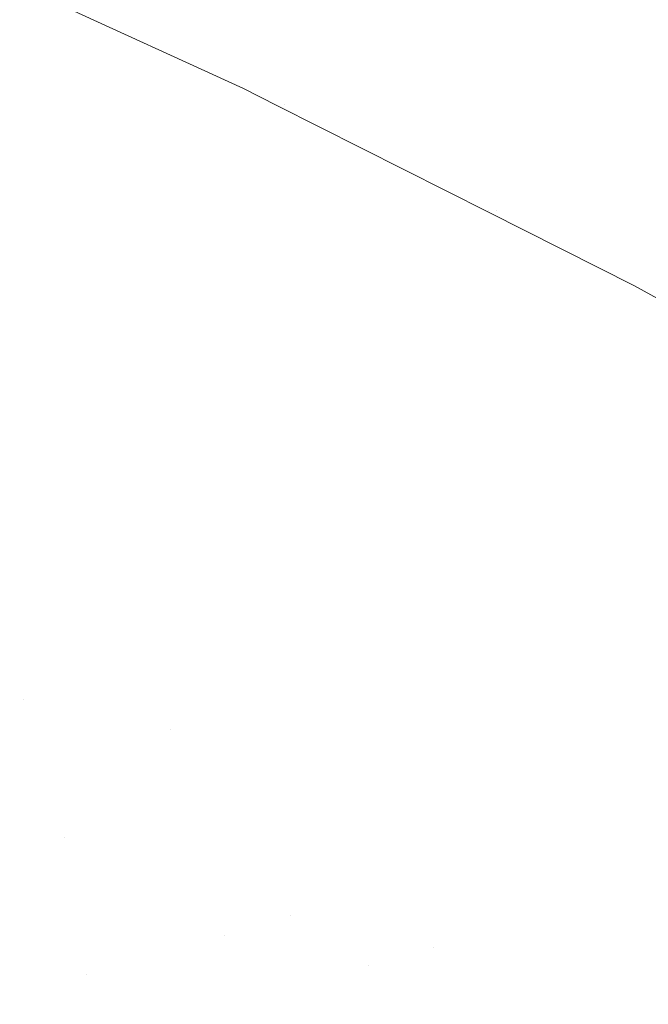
# Model space of a CAD drawing. Header units: centimetres. Extents: x -62 to 63, y 4 to 6.
# Tile 235 of 256: x -20.0695 to -20.0579, y 5.9494 to 5.9677. Entities that reach past the tile are written whole.
import ezdxf

# ---------------------------------------------------------------- set-up
doc = ezdxf.new("R2010")
doc.units = ezdxf.units.CM
doc.header["$LTSCALE"] = 2.54
doc.layers.add('Lucido design-1', color=7, linetype='Continuous')

# ---------------------------------------------------------------- blocks, each defined once
blk = doc.blocks.new('Gruppo-4-1')
at = {"color": 7, "linetype": 'Continuous', "lineweight": 9}
for points, invisible_edges in [([(-20.06495, 5.96607, -2276.926855), (-20.0651, 5.966014, -2276.928414), (-20.069194, 5.967948, -2276.928414), (-20.069047, 5.968006, -2276.926855)], 15), ([(-20.069047, 5.968006, -2276.926855), (-20.068941, 5.968048, -2276.925294), (-20.064842, 5.966111, -2276.925294), (-20.06495, 5.96607, -2276.926855)], 15), ([(-20.064777, 5.966135, -2276.923732), (-20.064842, 5.966111, -2276.925294), (-20.068941, 5.968048, -2276.925294), (-20.068878, 5.968073, -2276.923732)], 15), ([(-20.068878, 5.968073, -2276.923732), (-20.068875, 5.968041, -2276.92217), (-20.065383, 5.966446, -2276.92217)], 9), ([(-20.065383, 5.966446, -2276.92217), (-20.064777, 5.966135, -2276.923732), (-20.068878, 5.968073, -2276.923732)], 11), ([(-20.065383, 5.966446, -2276.72217), (-20.068875, 5.968041, -2276.72217), (-20.068712, 5.968081, -2276.718216)], 10), ([(-20.068875, 5.968041, -2276.72217), (-20.065383, 5.966446, -2276.72217), (-20.065383, 5.966446, -2276.92217), (-20.068875, 5.968041, -2276.92217)], 10), ([(-20.068712, 5.968081, -2276.718216), (-20.064612, 5.966143, -2276.718271), (-20.065383, 5.966446, -2276.72217)], 11), ([(-20.064612, 5.966143, -2276.718271), (-20.068712, 5.968081, -2276.718216), (-20.068277, 5.968081, -2276.714268), (-20.064183, 5.966143, -2276.714377)], 15), ([(-20.064183, 5.966143, -2276.714377), (-20.068277, 5.968081, -2276.714268), (-20.067552, 5.968081, -2276.710331), (-20.063469, 5.966143, -2276.710494)], 15), ([(-20.063469, 5.966143, -2276.710494), (-20.067552, 5.968081, -2276.710331), (-20.066542, 5.968081, -2276.706412), (-20.062472, 5.966143, -2276.706629)], 15), ([(-20.062472, 5.966143, -2276.706629), (-20.066542, 5.968081, -2276.706412), (-20.065247, 5.968081, -2276.702515), (-20.061195, 5.966143, -2276.702786)], 15), ([(-20.061195, 5.966143, -2276.702786), (-20.065247, 5.968081, -2276.702515), (-20.063673, 5.968081, -2276.698647), (-20.059643, 5.966143, -2276.698971)], 15), ([(-20.057818, 5.966143, -2276.69519), (-20.059643, 5.966143, -2276.698971), (-20.063673, 5.968081, -2276.698647), (-20.061823, 5.968081, -2276.694813)], 15), ([(-20.061823, 5.968081, -2276.694813), (-20.059703, 5.968081, -2276.691017), (-20.055727, 5.966143, -2276.691447), (-20.057818, 5.966143, -2276.69519)], 15), ([(-20.053376, 5.966143, -2276.687747), (-20.055727, 5.966143, -2276.691447), (-20.059703, 5.968081, -2276.691017), (-20.057318, 5.968081, -2276.687266)], 15), ([(-20.065294, 5.965942, -2276.929971), (-20.065531, 5.965854, -2276.931524), (-20.069614, 5.967783, -2276.931524), (-20.069383, 5.967874, -2276.929971)], 15), ([(-20.069383, 5.967874, -2276.929971), (-20.069194, 5.967948, -2276.928414), (-20.0651, 5.966014, -2276.928414), (-20.065294, 5.965942, -2276.929971)], 15), ([(62.978378, 5.967771, -2276.248442), (-61.851453, 5.967771, -2276.248442), (-61.851453, 5.964491, -2276.245566), (62.978378, 5.964491, -2276.245566)], 5), ([(-20.06581, 5.96575, -2276.933075), (-20.066131, 5.96563, -2276.934621), (-20.070201, 5.967553, -2276.934621), (-20.069887, 5.967676, -2276.933075)], 15), ([(-20.069887, 5.967676, -2276.933075), (-20.069614, 5.967783, -2276.931524), (-20.065531, 5.965854, -2276.931524), (-20.06581, 5.96575, -2276.933075)], 15), ([(-20.070556, 5.967413, -2276.936163), (-20.070201, 5.967553, -2276.934621), (-20.066131, 5.96563, -2276.934621), (-20.066495, 5.965494, -2276.936163)], 15), ([(-20.071389, 5.967086, -2276.939231), (-20.070952, 5.967257, -2276.9377), (-20.0669, 5.965343, -2276.9377), (-20.067347, 5.965176, -2276.939231)], 15), ([(-20.066495, 5.965494, -2276.936163), (-20.0669, 5.965343, -2276.9377), (-20.070952, 5.967257, -2276.9377), (-20.070556, 5.967413, -2276.936163)], 15), ([(-20.067347, 5.965176, -2276.939231), (-20.067835, 5.964994, -2276.940757), (-20.071866, 5.966898, -2276.940757), (-20.071389, 5.967086, -2276.939231)], 15), ([(-20.072383, 5.966695, -2276.942275), (-20.071866, 5.966898, -2276.940757), (-20.067835, 5.964994, -2276.940757), (-20.068365, 5.964796, -2276.942275)], 15), ([(-20.068365, 5.964796, -2276.942275), (-20.068934, 5.964584, -2276.943786), (-20.072939, 5.966476, -2276.943786), (-20.072383, 5.966695, -2276.942275)], 15), ([(-20.073535, 5.966242, -2276.94529), (-20.072939, 5.966476, -2276.943786), (-20.068934, 5.964584, -2276.943786), (-20.069544, 5.964356, -2276.94529)], 15), ([(-20.064761, 5.966132, -2276.92217), (-20.065383, 5.966446, -2276.92217), (-20.065383, 5.966446, -2276.72217), (-20.064761, 5.966132, -2276.72217)], 10), ([(-20.064612, 5.966143, -2276.718271), (-20.064761, 5.966132, -2276.72217), (-20.065383, 5.966446, -2276.72217)], 9), ([(-20.065383, 5.966446, -2276.92217), (-20.064761, 5.966132, -2276.92217), (-20.064777, 5.966135, -2276.923732)], 10), ([(-20.065294, 5.965942, -2276.929971), (-20.0651, 5.966014, -2276.928414), (-20.061172, 5.964058, -2276.928414), (-20.06137, 5.963988, -2276.929971)], 15), ([(-20.061018, 5.964113, -2276.926855), (-20.061172, 5.964058, -2276.928414), (-20.0651, 5.966014, -2276.928414), (-20.06495, 5.96607, -2276.926855)], 15), ([(-20.06495, 5.96607, -2276.926855), (-20.064842, 5.966111, -2276.925294), (-20.060908, 5.964152, -2276.925294), (-20.061018, 5.964113, -2276.926855)], 15), ([(-20.060842, 5.964175, -2276.923732), (-20.060908, 5.964152, -2276.925294), (-20.064842, 5.966111, -2276.925294), (-20.064777, 5.966135, -2276.923732)], 15), ([(-20.060842, 5.964175, -2276.923732), (-20.064777, 5.966135, -2276.923732), (-20.064761, 5.966132, -2276.92217)], 11), ([(-20.060837, 5.96415, -2276.72217), (-20.064761, 5.966132, -2276.72217), (-20.064612, 5.966143, -2276.718271)], 10), ([(-20.060837, 5.96415, -2276.92217), (-20.064761, 5.966132, -2276.92217), (-20.064761, 5.966132, -2276.72217), (-20.060837, 5.96415, -2276.72217)], 10), ([(-20.064761, 5.966132, -2276.92217), (-20.060837, 5.96415, -2276.92217), (-20.060842, 5.964175, -2276.923732)], 10), ([(-20.064612, 5.966143, -2276.718271), (-20.060679, 5.964183, -2276.718323), (-20.060837, 5.96415, -2276.72217)], 11), ([(-20.064183, 5.966143, -2276.714377), (-20.060255, 5.964183, -2276.714481), (-20.060679, 5.964183, -2276.718323), (-20.064612, 5.966143, -2276.718271)], 15), ([(-20.063469, 5.966143, -2276.710494), (-20.059551, 5.964183, -2276.710651), (-20.060255, 5.964183, -2276.714481), (-20.064183, 5.966143, -2276.714377)], 15), ([(-20.062472, 5.966143, -2276.706629), (-20.058567, 5.964183, -2276.706838), (-20.059551, 5.964183, -2276.710651), (-20.063469, 5.966143, -2276.710494)], 15), ([(-20.061195, 5.966143, -2276.702786), (-20.057308, 5.964183, -2276.703046), (-20.058567, 5.964183, -2276.706838), (-20.062472, 5.966143, -2276.706629)], 15), ([(-20.059643, 5.966143, -2276.698971), (-20.055776, 5.964183, -2276.699283), (-20.057308, 5.964183, -2276.703046), (-20.061195, 5.966143, -2276.702786)], 15), ([(-20.053976, 5.964183, -2276.695552), (-20.055776, 5.964183, -2276.699283), (-20.059643, 5.966143, -2276.698971), (-20.057818, 5.966143, -2276.69519)], 15), ([(-20.06581, 5.96575, -2276.933075), (-20.065531, 5.965854, -2276.931524), (-20.061612, 5.963903, -2276.931524), (-20.061897, 5.963802, -2276.933075)], 15), ([(-20.06137, 5.963988, -2276.929971), (-20.061612, 5.963903, -2276.931524), (-20.065531, 5.965854, -2276.931524), (-20.065294, 5.965942, -2276.929971)], 15), ([(-20.066495, 5.965494, -2276.936163), (-20.066131, 5.96563, -2276.934621), (-20.062226, 5.963685, -2276.934621), (-20.062598, 5.963554, -2276.936163)], 15), ([(-20.061897, 5.963802, -2276.933075), (-20.062226, 5.963685, -2276.934621), (-20.066131, 5.96563, -2276.934621), (-20.06581, 5.96575, -2276.933075)], 15), ([(-20.062598, 5.963554, -2276.936163), (-20.063012, 5.963407, -2276.9377), (-20.0669, 5.965343, -2276.9377), (-20.066495, 5.965494, -2276.936163)], 15), ([(-20.067347, 5.965176, -2276.939231), (-20.0669, 5.965343, -2276.9377), (-20.063012, 5.963407, -2276.9377), (-20.063469, 5.963245, -2276.939231)], 15), ([(-20.063469, 5.963245, -2276.939231), (-20.063968, 5.963068, -2276.940757), (-20.067835, 5.964994, -2276.940757), (-20.067347, 5.965176, -2276.939231)], 15), ([(-20.068365, 5.964796, -2276.942275), (-20.067835, 5.964994, -2276.940757), (-20.063968, 5.963068, -2276.940757), (-20.064509, 5.962877, -2276.942275)], 15), ([(-20.064509, 5.962877, -2276.942275), (-20.065092, 5.962671, -2276.943786), (-20.068934, 5.964584, -2276.943786), (-20.068365, 5.964796, -2276.942275)], 15), ([(-20.069544, 5.964356, -2276.94529), (-20.068934, 5.964584, -2276.943786), (-20.065092, 5.962671, -2276.943786), (-20.065715, 5.96245, -2276.94529)], 15), ([(62.978378, 5.962192, -2276.243721), (62.978378, 5.964491, -2276.245566), (-61.851453, 5.964491, -2276.245566), (-61.851453, 5.962192, -2276.243721)], 10), ([(-20.065715, 5.96245, -2276.94529), (-20.06638, 5.962215, -2276.946785), (-20.070194, 5.964114, -2276.946785), (-20.069544, 5.964356, -2276.94529)], 15), ([(-20.057252, 5.962137, -2276.926855), (-20.061018, 5.964113, -2276.926855), (-20.060908, 5.964152, -2276.925294), (-20.057139, 5.962175, -2276.925294)], 15), ([(-20.057139, 5.962175, -2276.925294), (-20.060908, 5.964152, -2276.925294), (-20.060842, 5.964175, -2276.923732), (-20.057072, 5.962198, -2276.923732)], 15), ([(-20.060842, 5.964175, -2276.923732), (-20.060837, 5.96415, -2276.92217), (-20.058127, 5.962781, -2276.92217)], 9), ([(-20.058127, 5.962781, -2276.92217), (-20.057072, 5.962198, -2276.923732), (-20.060842, 5.964175, -2276.923732)], 11), ([(-20.058127, 5.962781, -2276.72217), (-20.060837, 5.96415, -2276.72217), (-20.060679, 5.964183, -2276.718323)], 10), ([(-20.060837, 5.96415, -2276.72217), (-20.058127, 5.962781, -2276.72217), (-20.058127, 5.962781, -2276.92217), (-20.060837, 5.96415, -2276.92217)], 10), ([(-20.060679, 5.964183, -2276.718323), (-20.05691, 5.962205, -2276.718373), (-20.058127, 5.962781, -2276.72217)], 11), ([(-20.060679, 5.964183, -2276.718323), (-20.060255, 5.964183, -2276.714481), (-20.056492, 5.962205, -2276.714581), (-20.05691, 5.962205, -2276.718373)], 15), ([(-20.055796, 5.962205, -2276.710801), (-20.056492, 5.962205, -2276.714581), (-20.060255, 5.964183, -2276.714481), (-20.059551, 5.964183, -2276.710651)], 15), ([(-20.055796, 5.962205, -2276.710801), (-20.059551, 5.964183, -2276.710651), (-20.058567, 5.964183, -2276.706838), (-20.056676, 5.963196, -2276.706938)], 15), ([(-20.056676, 5.963196, -2276.706938), (-20.058567, 5.964183, -2276.706838), (-20.057308, 5.964183, -2276.703046), (-20.055425, 5.963196, -2276.703172)], 15), ([(-20.070883, 5.963857, -2276.948272), (-20.070194, 5.964114, -2276.946785), (-20.06638, 5.962215, -2276.946785), (-20.067084, 5.961966, -2276.948272)], 15), ([(-20.057858, 5.961933, -2276.931524), (-20.061612, 5.963903, -2276.931524), (-20.06137, 5.963988, -2276.929971), (-20.057611, 5.962016, -2276.929971)], 15), ([(-20.057611, 5.962016, -2276.929971), (-20.06137, 5.963988, -2276.929971), (-20.061172, 5.964058, -2276.928414), (-20.057409, 5.962084, -2276.928414)], 15), ([(-20.057409, 5.962084, -2276.928414), (-20.061172, 5.964058, -2276.928414), (-20.061018, 5.964113, -2276.926855), (-20.057252, 5.962137, -2276.926855)], 15), ([(-20.067084, 5.961966, -2276.948272), (-20.067828, 5.961702, -2276.94975), (-20.071611, 5.963586, -2276.94975), (-20.070883, 5.963857, -2276.948272)], 15), ([(-20.058485, 5.961723, -2276.934621), (-20.062226, 5.963685, -2276.934621), (-20.061897, 5.963802, -2276.933075), (-20.058149, 5.961836, -2276.933075)], 15), ([(-20.058149, 5.961836, -2276.933075), (-20.061897, 5.963802, -2276.933075), (-20.061612, 5.963903, -2276.931524), (-20.057858, 5.961933, -2276.931524)], 15), ([(-20.058864, 5.961595, -2276.936163), (-20.062598, 5.963554, -2276.936163), (-20.062226, 5.963685, -2276.934621), (-20.058485, 5.961723, -2276.934621)], 15), ([(-20.072377, 5.9633, -2276.951217), (-20.071611, 5.963586, -2276.94975), (-20.067828, 5.961702, -2276.94975), (-20.068611, 5.961425, -2276.951217)], 15), ([(-20.059287, 5.961453, -2276.9377), (-20.063012, 5.963407, -2276.9377), (-20.062598, 5.963554, -2276.936163), (-20.058864, 5.961595, -2276.936163)], 15), ([(-20.068611, 5.961425, -2276.951217), (-20.069432, 5.961134, -2276.952675), (-20.07318, 5.963, -2276.952675), (-20.072377, 5.9633, -2276.951217)], 15), ([(-20.059754, 5.961296, -2276.939231), (-20.060263, 5.961125, -2276.940757), (-20.063968, 5.963068, -2276.940757), (-20.063469, 5.963245, -2276.939231)], 15), ([(-20.063469, 5.963245, -2276.939231), (-20.063012, 5.963407, -2276.9377), (-20.059287, 5.961453, -2276.9377), (-20.059754, 5.961296, -2276.939231)], 15), ([(-20.064509, 5.962877, -2276.942275), (-20.063968, 5.963068, -2276.940757), (-20.060263, 5.961125, -2276.940757), (-20.060816, 5.960939, -2276.942275)], 15), ([(-20.074021, 5.962687, -2276.954122), (-20.07318, 5.963, -2276.952675), (-20.069432, 5.961134, -2276.952675), (-20.070292, 5.96083, -2276.954122)], 15), ([(-20.060816, 5.960939, -2276.942275), (-20.06141, 5.96074, -2276.943786), (-20.065092, 5.962671, -2276.943786), (-20.064509, 5.962877, -2276.942275)], 15), ([(-20.057059, 5.962187, -2276.92217), (-20.058127, 5.962781, -2276.92217), (-20.058127, 5.962781, -2276.72217), (-20.057059, 5.962187, -2276.72217)], 10), ([(-20.05691, 5.962205, -2276.718373), (-20.057059, 5.962187, -2276.72217), (-20.058127, 5.962781, -2276.72217)], 9), ([(-20.058127, 5.962781, -2276.92217), (-20.057059, 5.962187, -2276.92217), (-20.057072, 5.962198, -2276.923732)], 10), ([(-20.065715, 5.96245, -2276.94529), (-20.065092, 5.962671, -2276.943786), (-20.06141, 5.96074, -2276.943786), (-20.062047, 5.960526, -2276.94529)], 15), ([(-20.062047, 5.960526, -2276.94529), (-20.062725, 5.960298, -2276.946785), (-20.06638, 5.962215, -2276.946785), (-20.065715, 5.96245, -2276.94529)], 15), ([(-61.851453, 5.962192, -2276.243721), (-61.851453, 5.961088, -2276.242835), (62.978378, 5.961088, -2276.242835), (62.978378, 5.962192, -2276.243721)], 10), ([(-20.067084, 5.961966, -2276.948272), (-20.06638, 5.962215, -2276.946785), (-20.062725, 5.960298, -2276.946785), (-20.063444, 5.960056, -2276.948272)], 15), ([(-20.063444, 5.960056, -2276.948272), (-20.064203, 5.959801, -2276.94975), (-20.067828, 5.961702, -2276.94975), (-20.067084, 5.961966, -2276.948272)], 15), ([(-20.058149, 5.961836, -2276.933075), (-20.054563, 5.959854, -2276.933075), (-20.054905, 5.959745, -2276.934621), (-20.058485, 5.961723, -2276.934621)], 15), ([(-20.057858, 5.961933, -2276.931524), (-20.054266, 5.959949, -2276.931524), (-20.054563, 5.959854, -2276.933075), (-20.058149, 5.961836, -2276.933075)], 15), ([(-20.068611, 5.961425, -2276.951217), (-20.067828, 5.961702, -2276.94975), (-20.064203, 5.959801, -2276.94975), (-20.065003, 5.959532, -2276.951217)], 15), ([(-20.058864, 5.961595, -2276.936163), (-20.055292, 5.959622, -2276.936163), (-20.055724, 5.959484, -2276.9377), (-20.059287, 5.961453, -2276.9377)], 15), ([(-20.058485, 5.961723, -2276.934621), (-20.054905, 5.959745, -2276.934621), (-20.055292, 5.959622, -2276.936163), (-20.058864, 5.961595, -2276.936163)], 15), ([(-20.065003, 5.959532, -2276.951217), (-20.065841, 5.95925, -2276.952675), (-20.069432, 5.961134, -2276.952675), (-20.068611, 5.961425, -2276.951217)], 15), ([(-20.059754, 5.961296, -2276.939231), (-20.059287, 5.961453, -2276.9377), (-20.055724, 5.959484, -2276.9377), (-20.056199, 5.959332, -2276.939231)], 15), ([(-20.056199, 5.959332, -2276.939231), (-20.056719, 5.959167, -2276.940757), (-20.060263, 5.961125, -2276.940757), (-20.059754, 5.961296, -2276.939231)], 15), ([(62.978378, 5.960201, -2276.242184), (62.978378, 5.961088, -2276.242835), (-61.851453, 5.961088, -2276.242835), (-61.851453, 5.960201, -2276.242184)], 10), ([(-20.070292, 5.96083, -2276.954122), (-20.069432, 5.961134, -2276.952675), (-20.065841, 5.95925, -2276.952675), (-20.066719, 5.958955, -2276.954122)], 15), ([(-20.060816, 5.960939, -2276.942275), (-20.060263, 5.961125, -2276.940757), (-20.056719, 5.959167, -2276.940757), (-20.057282, 5.958987, -2276.942275)], 15), ([(-20.057282, 5.958987, -2276.942275), (-20.057888, 5.958793, -2276.943786), (-20.06141, 5.96074, -2276.943786), (-20.060816, 5.960939, -2276.942275)], 15), ([(-20.066719, 5.958955, -2276.954122), (-20.067635, 5.958648, -2276.955559), (-20.071189, 5.960512, -2276.955559), (-20.070292, 5.96083, -2276.954122)], 15), ([(-20.062047, 5.960526, -2276.94529), (-20.06141, 5.96074, -2276.943786), (-20.057888, 5.958793, -2276.943786), (-20.058537, 5.958586, -2276.94529)], 15), ([(-20.072123, 5.960181, -2276.956983), (-20.071189, 5.960512, -2276.955559), (-20.067635, 5.958648, -2276.955559), (-20.068588, 5.958327, -2276.956983)], 15), ([(-20.058537, 5.958586, -2276.94529), (-20.059228, 5.958366, -2276.946785), (-20.062725, 5.960298, -2276.946785), (-20.062047, 5.960526, -2276.94529)], 15), ([(-61.851453, 5.960201, -2276.242184), (-61.851453, 5.95757, -2276.240255), (62.978378, 5.95757, -2276.240255), (62.978378, 5.960201, -2276.242184)], 10), ([(-20.068588, 5.958327, -2276.956983), (-20.069578, 5.957994, -2276.958396), (-20.073093, 5.959838, -2276.958396), (-20.072123, 5.960181, -2276.956983)], 15), ([(-20.063444, 5.960056, -2276.948272), (-20.062725, 5.960298, -2276.946785), (-20.059228, 5.958366, -2276.946785), (-20.059961, 5.958132, -2276.948272)], 15), ([(-20.059961, 5.958132, -2276.948272), (-20.060736, 5.957885, -2276.94975), (-20.064203, 5.959801, -2276.94975), (-20.063444, 5.960056, -2276.948272)], 15), ([(-20.065003, 5.959532, -2276.951217), (-20.064203, 5.959801, -2276.94975), (-20.060736, 5.957885, -2276.94975), (-20.061551, 5.957625, -2276.951217)], 15), ([(-20.061551, 5.957625, -2276.951217), (-20.062406, 5.957352, -2276.952675), (-20.065841, 5.95925, -2276.952675), (-20.065003, 5.959532, -2276.951217)], 15), ([(-20.066719, 5.958955, -2276.954122), (-20.065841, 5.95925, -2276.952675), (-20.062406, 5.957352, -2276.952675), (-20.063301, 5.957067, -2276.954122)], 15), ([(-20.063301, 5.957067, -2276.954122), (-20.064234, 5.956769, -2276.955559), (-20.067635, 5.958648, -2276.955559), (-20.066719, 5.958955, -2276.954122)], 15), ([(-20.056186, 5.957816, -2276.943786), (-20.057888, 5.958793, -2276.943786), (-20.057282, 5.958987, -2276.942275)], 11), ([(-20.058537, 5.958586, -2276.94529), (-20.057888, 5.958793, -2276.943786), (-20.056186, 5.957816, -2276.943786), (-20.056841, 5.957612, -2276.94529)], 15), ([(-20.068588, 5.958327, -2276.956983), (-20.067635, 5.958648, -2276.955559), (-20.064234, 5.956769, -2276.955559), (-20.065206, 5.956459, -2276.956983)], 15), ([(-20.056841, 5.957612, -2276.94529), (-20.057539, 5.957395, -2276.946785), (-20.059228, 5.958366, -2276.946785), (-20.058537, 5.958586, -2276.94529)], 15), ([(-20.065206, 5.956459, -2276.956983), (-20.066216, 5.956137, -2276.958396), (-20.069578, 5.957994, -2276.958396), (-20.068588, 5.958327, -2276.956983)], 15), ([(-20.059961, 5.958132, -2276.948272), (-20.059228, 5.958366, -2276.946785), (-20.057539, 5.957395, -2276.946785), (-20.058279, 5.957165, -2276.948272)], 15), ([(-20.058279, 5.957165, -2276.948272), (-20.05906, 5.956922, -2276.94975), (-20.060736, 5.957885, -2276.94975), (-20.059961, 5.958132, -2276.948272)], 15), ([(-20.070605, 5.957649, -2276.959797), (-20.069578, 5.957994, -2276.958396), (-20.066216, 5.956137, -2276.958396), (-20.067263, 5.955803, -2276.959797)], 15), ([(-20.061551, 5.957625, -2276.951217), (-20.060736, 5.957885, -2276.94975), (-20.05906, 5.956922, -2276.94975), (-20.059883, 5.956667, -2276.951217)], 15), ([(62.978378, 5.95757, -2276.240255), (-61.851453, 5.95757, -2276.240255), (-61.851453, 5.953942, -2276.237831), (62.978378, 5.953942, -2276.237831)], 5), ([(-20.067263, 5.955803, -2276.959797), (-20.068346, 5.955457, -2276.961185), (-20.071668, 5.957292, -2276.961185), (-20.070605, 5.957649, -2276.959797)], 15), ([(-20.059883, 5.956667, -2276.951217), (-20.060746, 5.956398, -2276.952675), (-20.062406, 5.957352, -2276.952675), (-20.061551, 5.957625, -2276.951217)], 15), ([(-20.058279, 5.957165, -2276.948272), (-20.057539, 5.957395, -2276.946785), (-20.055889, 5.956422, -2276.946785), (-20.056635, 5.956196, -2276.948272)], 15), ([(-20.072765, 5.956924, -2276.96256), (-20.071668, 5.957292, -2276.961185), (-20.068346, 5.955457, -2276.961185), (-20.069465, 5.9551, -2276.96256)], 15), ([(-20.063301, 5.957067, -2276.954122), (-20.062406, 5.957352, -2276.952675), (-20.060746, 5.956398, -2276.952675), (-20.061649, 5.956118, -2276.954122)], 15), ([(-20.061649, 5.956118, -2276.954122), (-20.062591, 5.955825, -2276.955559), (-20.064234, 5.956769, -2276.955559), (-20.063301, 5.957067, -2276.954122)], 15), ([(-20.056635, 5.956196, -2276.948272), (-20.057424, 5.955957, -2276.94975), (-20.05906, 5.956922, -2276.94975), (-20.058279, 5.957165, -2276.948272)], 15), ([(-20.069465, 5.9551, -2276.96256), (-20.070618, 5.954732, -2276.963922), (-20.073896, 5.956543, -2276.963922), (-20.072765, 5.956924, -2276.96256)], 15), ([(-20.059883, 5.956667, -2276.951217), (-20.05906, 5.956922, -2276.94975), (-20.057424, 5.955957, -2276.94975), (-20.058253, 5.955706, -2276.951217)], 15), ([(-20.065206, 5.956459, -2276.956983), (-20.064234, 5.956769, -2276.955559), (-20.062591, 5.955825, -2276.955559), (-20.063572, 5.95552, -2276.956983)], 15), ([(-20.058253, 5.955706, -2276.951217), (-20.059124, 5.955442, -2276.952675), (-20.060746, 5.956398, -2276.952675), (-20.059883, 5.956667, -2276.951217)], 15), ([(-20.063572, 5.95552, -2276.956983), (-20.064592, 5.955203, -2276.958396), (-20.066216, 5.956137, -2276.958396), (-20.065206, 5.956459, -2276.956983)], 15), ([(-20.061649, 5.956118, -2276.954122), (-20.060746, 5.956398, -2276.952675), (-20.059124, 5.955442, -2276.952675), (-20.060035, 5.955166, -2276.954122)], 15), ([(-20.067263, 5.955803, -2276.959797), (-20.066216, 5.956137, -2276.958396), (-20.064592, 5.955203, -2276.958396), (-20.065648, 5.954875, -2276.959797)], 15), ([(-20.060035, 5.955166, -2276.954122), (-20.060986, 5.954878, -2276.955559), (-20.062591, 5.955825, -2276.955559), (-20.061649, 5.956118, -2276.954122)], 15), ([(-20.058253, 5.955706, -2276.951217), (-20.057424, 5.955957, -2276.94975), (-20.055825, 5.954989, -2276.94975), (-20.056662, 5.954742, -2276.951217)], 15), ([(-20.065648, 5.954875, -2276.959797), (-20.066741, 5.954535, -2276.961185), (-20.068346, 5.955457, -2276.961185), (-20.067263, 5.955803, -2276.959797)], 15), ([(-20.063572, 5.95552, -2276.956983), (-20.062591, 5.955825, -2276.955559), (-20.060986, 5.954878, -2276.955559), (-20.061976, 5.954578, -2276.956983)], 15), ([(-20.056662, 5.954742, -2276.951217), (-20.057541, 5.954483, -2276.952675), (-20.059124, 5.955442, -2276.952675), (-20.058253, 5.955706, -2276.951217)], 15), ([(-20.069465, 5.9551, -2276.96256), (-20.068346, 5.955457, -2276.961185), (-20.066741, 5.954535, -2276.961185)], 11), ([(-20.061976, 5.954578, -2276.956983), (-20.063004, 5.954267, -2276.958396), (-20.064592, 5.955203, -2276.958396), (-20.063572, 5.95552, -2276.956983)], 15), ([(-20.060035, 5.955166, -2276.954122), (-20.059124, 5.955442, -2276.952675), (-20.057541, 5.954483, -2276.952675), (-20.05846, 5.954212, -2276.954122)], 15), ([(-20.065648, 5.954875, -2276.959797), (-20.064592, 5.955203, -2276.958396), (-20.063004, 5.954267, -2276.958396), (-20.06407, 5.953944, -2276.959797)], 15), ([(-20.069035, 5.953822, -2276.963922), (-20.070618, 5.954732, -2276.963922), (-20.069465, 5.9551, -2276.96256)], 11), ([(-20.066741, 5.954535, -2276.961185), (-20.069035, 5.953822, -2276.963922), (-20.069465, 5.9551, -2276.96256)], 11), ([(-20.05846, 5.954212, -2276.954122), (-20.059419, 5.953929, -2276.955559), (-20.060986, 5.954878, -2276.955559), (-20.060035, 5.955166, -2276.954122)], 15), ([(-20.06407, 5.953944, -2276.959797), (-20.065173, 5.95361, -2276.961185), (-20.066741, 5.954535, -2276.961185), (-20.065648, 5.954875, -2276.959797)], 15), ([(-20.061976, 5.954578, -2276.956983), (-20.060986, 5.954878, -2276.955559), (-20.059419, 5.953929, -2276.955559), (-20.060417, 5.953635, -2276.956983)], 15), ([(-20.068697, 5.952543, -2276.96527), (-20.071806, 5.954353, -2276.96527), (-20.070618, 5.954732, -2276.963922), (-20.069035, 5.953822, -2276.963922)], 15), ([(-20.066741, 5.954535, -2276.961185), (-20.065173, 5.95361, -2276.961185), (-20.067487, 5.952909, -2276.963922), (-20.069035, 5.953822, -2276.963922)], 15), ([(-20.060417, 5.953635, -2276.956983), (-20.061454, 5.953329, -2276.958396), (-20.063004, 5.954267, -2276.958396), (-20.061976, 5.954578, -2276.956983)], 15), ([(-20.05846, 5.954212, -2276.954122), (-20.057541, 5.954483, -2276.952675), (-20.055995, 5.953522, -2276.952675), (-20.056921, 5.953256, -2276.954122)], 15), ([(-20.068697, 5.952543, -2276.96527), (-20.069941, 5.952167, -2276.966604), (-20.073028, 5.953963, -2276.966604), (-20.071806, 5.954353, -2276.96527)], 15), ([(-20.06407, 5.953944, -2276.959797), (-20.063004, 5.954267, -2276.958396), (-20.061454, 5.953329, -2276.958396), (-20.06253, 5.953011, -2276.959797)], 15), ([(-20.056921, 5.953256, -2276.954122), (-20.057889, 5.952978, -2276.955559), (-20.059419, 5.953929, -2276.955559), (-20.05846, 5.954212, -2276.954122)], 15), ([(62.978378, 5.953942, -2276.237831), (-61.851453, 5.953942, -2276.237831), (-61.851453, 5.950212, -2276.235567), (62.978378, 5.950212, -2276.235567)], 5), ([(-20.06253, 5.953011, -2276.959797), (-20.063642, 5.952683, -2276.961185), (-20.065173, 5.95361, -2276.961185), (-20.06407, 5.953944, -2276.959797)], 15), ([(-20.060417, 5.953635, -2276.956983), (-20.059419, 5.953929, -2276.955559), (-20.057889, 5.952978, -2276.955559), (-20.058895, 5.952689, -2276.956983)], 15), ([(-20.069035, 5.953822, -2276.963922), (-20.067487, 5.952909, -2276.963922), (-20.068697, 5.952543, -2276.96527)], 11), ([(-20.065976, 5.951995, -2276.963922), (-20.067487, 5.952909, -2276.963922), (-20.065173, 5.95361, -2276.961185), (-20.063642, 5.952683, -2276.961185)], 15), ([(-20.058895, 5.952689, -2276.956983), (-20.059941, 5.952388, -2276.958396), (-20.061454, 5.953329, -2276.958396), (-20.060417, 5.953635, -2276.956983)], 15), ([(-20.06253, 5.953011, -2276.959797), (-20.061454, 5.953329, -2276.958396), (-20.059941, 5.952388, -2276.958396), (-20.061026, 5.952077, -2276.959797)], 15), ([(-20.05542, 5.952299, -2276.954122), (-20.056395, 5.952026, -2276.955559), (-20.057889, 5.952978, -2276.955559), (-20.056921, 5.953256, -2276.954122)], 15), ([(-20.061026, 5.952077, -2276.959797), (-20.062147, 5.951754, -2276.961185), (-20.063642, 5.952683, -2276.961185), (-20.06253, 5.953011, -2276.959797)], 15), ([(-20.065732, 5.950724, -2276.96527), (-20.068697, 5.952543, -2276.96527), (-20.067487, 5.952909, -2276.963922), (-20.065976, 5.951995, -2276.963922)], 15), ([(-20.058895, 5.952689, -2276.956983), (-20.057889, 5.952978, -2276.955559), (-20.056395, 5.952026, -2276.955559), (-20.057411, 5.951742, -2276.956983)], 15), ([(-20.063642, 5.952683, -2276.961185), (-20.062147, 5.951754, -2276.961185), (-20.064501, 5.951078, -2276.963922), (-20.065976, 5.951995, -2276.963922)], 15), ([(-20.057411, 5.951742, -2276.956983), (-20.058465, 5.951446, -2276.958396), (-20.059941, 5.952388, -2276.958396), (-20.058895, 5.952689, -2276.956983)], 15), ([(-20.065732, 5.950724, -2276.96527), (-20.066997, 5.950361, -2276.966604), (-20.069941, 5.952167, -2276.966604), (-20.068697, 5.952543, -2276.96527)], 15), ([(-20.061026, 5.952077, -2276.959797), (-20.059941, 5.952388, -2276.958396), (-20.058465, 5.951446, -2276.958396), (-20.059558, 5.95114, -2276.959797)], 15), ([(-20.071218, 5.95178, -2276.967924), (-20.069941, 5.952167, -2276.966604), (-20.066997, 5.950361, -2276.966604), (-20.068295, 5.949988, -2276.967924)], 15), ([(-20.059558, 5.95114, -2276.959797), (-20.060689, 5.950824, -2276.961185), (-20.062147, 5.951754, -2276.961185), (-20.061026, 5.952077, -2276.959797)], 15), ([(-20.065976, 5.951995, -2276.963922), (-20.064501, 5.951078, -2276.963922), (-20.065732, 5.950724, -2276.96527)], 11), ([(-20.068295, 5.949988, -2276.967924), (-20.069627, 5.949605, -2276.969229), (-20.072527, 5.951383, -2276.969229), (-20.071218, 5.95178, -2276.967924)], 15), ([(-20.064501, 5.951078, -2276.963922), (-20.062147, 5.951754, -2276.961185), (-20.061857, 5.950497, -2276.96256)], 11), ([(-20.062147, 5.951754, -2276.961185), (-20.060689, 5.950824, -2276.961185), (-20.061857, 5.950497, -2276.96256)], 11), ([(-20.055962, 5.950793, -2276.956983), (-20.057025, 5.950503, -2276.958396), (-20.058465, 5.951446, -2276.958396), (-20.057411, 5.951742, -2276.956983)], 15), ([(-20.059558, 5.95114, -2276.959797), (-20.058465, 5.951446, -2276.958396), (-20.057025, 5.950503, -2276.958396), (-20.058126, 5.950203, -2276.959797)], 15), ([(-20.065732, 5.950724, -2276.96527), (-20.064501, 5.951078, -2276.963922), (-20.063062, 5.95016, -2276.963922)], 11), ([(-20.061857, 5.950497, -2276.96256), (-20.063062, 5.95016, -2276.963922), (-20.064501, 5.951078, -2276.963922)], 11), ([(-20.058126, 5.950203, -2276.959797), (-20.059266, 5.949892, -2276.961185), (-20.060689, 5.950824, -2276.961185), (-20.059558, 5.95114, -2276.959797)], 15), ([(-20.061857, 5.950497, -2276.96256), (-20.060689, 5.950824, -2276.961185), (-20.059266, 5.949892, -2276.961185), (-20.060444, 5.949571, -2276.96256)], 15), ([(-20.065578, 5.949456, -2276.966604), (-20.066997, 5.950361, -2276.966604), (-20.065732, 5.950724, -2276.96527)], 11), ([(-20.063062, 5.95016, -2276.963922), (-20.065578, 5.949456, -2276.966604), (-20.065732, 5.950724, -2276.96527)], 11), ([(-20.060444, 5.949571, -2276.96256), (-20.061658, 5.94924, -2276.963922), (-20.063062, 5.95016, -2276.963922), (-20.061857, 5.950497, -2276.96256)], 15), ([(-20.058126, 5.950203, -2276.959797), (-20.057025, 5.950503, -2276.958396), (-20.055621, 5.949559, -2276.958396), (-20.056731, 5.949264, -2276.959797)], 15), ([(-20.068295, 5.949988, -2276.967924), (-20.066997, 5.950361, -2276.966604), (-20.065578, 5.949456, -2276.966604), (-20.06823, 5.948713, -2276.969229)], 15), ([(62.978378, 5.950212, -2276.235567), (-61.851453, 5.950212, -2276.235567), (-61.851453, 5.946387, -2276.233469), (62.978378, 5.946387, -2276.233469)], 5), ([(-20.063062, 5.95016, -2276.963922), (-20.061658, 5.94924, -2276.963922), (-20.064193, 5.948549, -2276.966604), (-20.065578, 5.949456, -2276.966604)], 15), ([(-20.056731, 5.949264, -2276.959797), (-20.057879, 5.948959, -2276.961185), (-20.059266, 5.949892, -2276.961185), (-20.058126, 5.950203, -2276.959797)], 15), ([(-20.06823, 5.948713, -2276.969229), (-20.069627, 5.949605, -2276.969229), (-20.068295, 5.949988, -2276.967924)], 11), ([(-20.060444, 5.949571, -2276.96256), (-20.059266, 5.949892, -2276.961185), (-20.057879, 5.948959, -2276.961185), (-20.059066, 5.948644, -2276.96256)], 15), ([(-20.068252, 5.947442, -2276.970519), (-20.070991, 5.949213, -2276.970519), (-20.069627, 5.949605, -2276.969229), (-20.06823, 5.948713, -2276.969229)], 15), ([(-20.059066, 5.948644, -2276.96256), (-20.060289, 5.948319, -2276.963922), (-20.061658, 5.94924, -2276.963922), (-20.060444, 5.949571, -2276.96256)], 15), ([(-20.065578, 5.949456, -2276.966604), (-20.064193, 5.948549, -2276.966604), (-20.066866, 5.94782, -2276.969229), (-20.06823, 5.948713, -2276.969229)], 15)]:
    blk.add_3dface(points, dxfattribs=dict(at, invisible_edges=invisible_edges))
blk = doc.blocks.new('Gruppo-5-1')
at = {"color": 7}
blk.add_blockref('Gruppo-4-1', (0, 0), dxfattribs=at)

msp = doc.modelspace()

# ---------------------------------------------------------------- block references
at = {"layer": 'Lucido design-1', "color": 7}
msp.add_blockref('Gruppo-5-1', (0, 0), dxfattribs=at)

doc.saveas('drawing.dxf')
